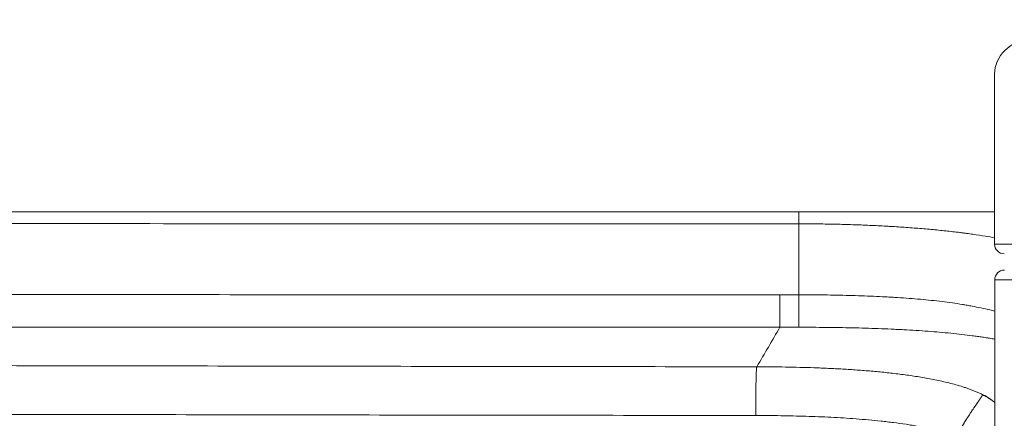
# Model space of a CAD drawing. Header units: millimetres. Extents: x 0 to 594, y 0 to 420.
# Tile 130 of 256: x 236 to 251, y 333 to 339. Entities that reach past the tile are written whole.
import ezdxf

# ---------------------------------------------------------------- set-up
doc = ezdxf.new("R2010")
doc.units = ezdxf.units.MM
doc.layers.add('1', color=7, linetype='Continuous', true_color=0xffffff)
doc.styles.add('Arial', font='txt')
doc.dimstyles.get("Standard").update_dxf_attribs({"dimtxt": 0.18, "dimasz": 0.18, "dimexe": 0.18, "dimexo": 0.0625, "dimgap": 0.09, "dimtad": 0, "dimtih": 1, "dimtoh": 1, "dimdec": 4, "dimzin": 0, "dimdsep": 46, "dimtxsty": 'Standard', "dimcen": 0.09, "dimadec": 0, "dimazin": 0, "dimtfac": 1, "dimtdec": 4, "dimtofl": 0, "dimtmove": 0, "dimatfit": 3, "dimfxl": 0, "dimtolj": 1, "dimtzin": 0, "dimarcsym": 0})

# ---------------------------------------------------------------- blocks, each defined once
blk = doc.blocks.new('_U5')
at = {"layer": '1', "color": 18, "lineweight": 18}
for p, q in [((170.922, 289.963), (170.922, 380.625)), ((338.75, 348.618), (338.75, 380.625)), ((170.922, 378.625), (248.753, 378.625)), ((338.75, 378.625), (260.919, 378.625))]:
    blk.add_line(p, q, dxfattribs=at)
at = {"layer": '1', "color": 18}
for points in [[(170.922, 378.625), (174.422, 379.563), (174.422, 377.687)], [(338.75, 378.625), (335.25, 377.687), (335.25, 379.563)]]:
    blk.add_solid(points, dxfattribs=at)
at = {"layer": '1', "color": 18, "linetype": 'Continuous', "lineweight": 13, "insert": (250.438, 375.989), "char_height": 3.5, "attachment_point": 7, "line_spacing_factor": 1.047437, "style": 'Arial'}
blk.add_mtext('\\fArial|b0|i0;\\W1.0000;3.36', dxfattribs=at)
blk = doc.blocks.new('_U6')
at = {"layer": '1', "color": 18, "lineweight": 18}
for p, q in [((135.924, 328.686), (135.924, 388.614)), ((338.75, 348.618), (338.75, 388.614)), ((135.924, 386.614), (231.254, 386.614)), ((338.75, 386.614), (243.42, 386.614))]:
    blk.add_line(p, q, dxfattribs=at)
at = {"layer": '1', "color": 18}
for points in [[(135.924, 386.614), (139.424, 387.552), (139.424, 385.677)], [(338.75, 386.614), (335.25, 385.677), (335.25, 387.552)]]:
    blk.add_solid(points, dxfattribs=at)
at = {"layer": '1', "color": 18, "linetype": 'Continuous', "lineweight": 13, "insert": (232.94, 383.979), "char_height": 3.5, "attachment_point": 7, "line_spacing_factor": 1.047437, "style": 'Arial'}
blk.add_mtext('\\fArial|b0|i0;\\W1.0000;4.06', dxfattribs=at)

msp = doc.modelspace()

# ---------------------------------------------------------------- linework, layer by layer
at = {"layer": '1', "color": 155, "linetype": 'Continuous', "lineweight": 18}
for p, q in [((250.499, 338.404), (250.499, 335.789)), ((250.499, 286.22), (250.501, 335.239))]:
    msp.add_line(p, q, dxfattribs=at)
at = {"layer": '1', "color": 155, "linetype": 'Continuous', "lineweight": 13}
for p, q in [((247.495, 336.288), (247.495, 336.1)), ((247.495, 336.1), (247.495, 335.009)), ((250.499, 335.789), (251.074, 335.789)), ((251.301, 335.239), (250.501, 335.239)), ((247.494, 334.51), (247.495, 335.009))]:
    msp.add_line(p, q, dxfattribs=at)
at = {"layer": '1', "color": 155, "linetype": 'Continuous', "lineweight": 18}
for centre, start, end in [((250.649, 335.789), 180, 270), ((250.651, 335.239), 90, 179.9979)]:
    msp.add_arc(centre, 0.15, start, end, dxfattribs=at)
at = {"layer": '1', "color": 155, "linetype": 'Continuous', "lineweight": 13}
msp.add_ellipse((251.299, 338.404), major_axis=(-0.8, 0), ratio=0.75431, start_param=4.997846, end_param=6.283185, dxfattribs=at)
at = {"layer": '1', "color": 155, "linetype": 'Continuous', "lineweight": 18}
msp.add_open_spline([(230.942, 336.283), (231.083, 336.283), (232.711, 336.283), (235.913, 336.283), (240.634, 336.282), (245.524, 336.282), (248.841, 336.284), (250.497, 336.285)], degree=3, knots=[0, 0, 0, 0, 0.021577, 0.249754, 0.491207, 0.745859, 1, 1, 1, 1], dxfattribs=at)
at = {"layer": '1', "color": 155, "linetype": 'Continuous', "lineweight": 13}
for points, knots in [([(230.945, 336.106), (232.031, 336.105), (233.116, 336.105), (236.417, 336.103), (239.187, 336.101), (241.956, 336.1), (243.064, 336.1), (243.618, 336.099), (245.279, 336.099), (246.387, 336.1), (247.495, 336.1)], [0, 0, 0, 0, 0.196767, 0.196767, 0.598383, 0.698788, 0.698788, 0.799192, 0.799192, 1, 1, 1, 1]), ([(247.495, 336.1), (247.585, 336.1), (247.674, 336.099), (247.851, 336.098), (247.939, 336.096), (248.115, 336.093), (248.202, 336.09), (248.375, 336.085), (248.461, 336.082), (248.633, 336.074), (248.718, 336.07), (248.808, 336.065), (248.813, 336.065), (248.824, 336.064), (248.84, 336.064), (248.876, 336.061), (248.95, 336.057), (249.011, 336.053), (249.134, 336.045), (249.214, 336.039), (249.372, 336.027), (249.45, 336.02), (249.602, 336.006), (249.676, 335.999), (249.822, 335.983), (249.894, 335.975), (249.973, 335.965), (249.982, 335.964), (249.999, 335.962), (250.025, 335.958), (250.085, 335.951), (250.135, 335.944), (250.234, 335.93), (250.298, 335.92), (250.408, 335.902), (250.456, 335.894), (250.503, 335.886)], [0, 0, 0, 0, 0.078116, 0.078116, 0.156232, 0.156232, 0.234348, 0.234348, 0.312463, 0.312463, 0.390579, 0.390579, 0.395461, 0.395461, 0.400344, 0.410108, 0.429637, 0.468695, 0.468695, 0.546811, 0.546811, 0.624927, 0.624927, 0.703043, 0.703043, 0.781158, 0.781158, 0.790923, 0.790923, 0.800687, 0.820216, 0.859274, 0.859274, 0.93739, 0.93739, 1, 1, 1, 1]), ([(233.923, 335.013), (234.882, 335.013), (235.842, 335.012), (238.535, 335.011), (240.702, 335.009), (242.869, 335.009), (243.736, 335.009), (244.169, 335.009), (245.469, 335.009), (246.336, 335.009), (247.203, 335.009)], [0, 0, 0, 0, 0.216704, 0.216704, 0.608352, 0.706264, 0.706264, 0.804176, 0.804176, 1, 1, 1, 1]), ([(247.203, 335.009), (247.252, 335.009), (247.325, 335.009), (247.41, 335.009), (247.446, 335.009), (247.471, 335.009), (247.483, 335.009), (247.495, 335.009)], [0, 0, 0, 0, 0.5, 0.75, 0.875, 0.875, 1, 1, 1, 1]), ([(247.203, 334.51), (247.203, 334.51), (247.203, 334.512), (247.203, 334.517), (247.203, 334.523), (247.203, 334.536), (247.203, 334.554), (247.203, 334.576), (247.203, 334.602), (247.203, 334.631), (247.203, 334.664), (247.203, 334.7), (247.203, 334.739), (247.203, 334.78), (247.203, 334.823), (247.203, 334.868), (247.203, 334.899), (247.203, 334.93), (247.203, 334.946), (247.203, 334.977), (247.203, 334.993), (247.203, 335.009)], [0, 0, 0, 0, 0.0625, 0.0625, 0.125, 0.1875, 0.25, 0.3125, 0.375, 0.4375, 0.5, 0.5625, 0.625, 0.6875, 0.75, 0.8125, 0.875, 0.875, 0.9375, 0.9375, 1, 1, 1, 1]), ([(247.495, 335.009), (247.56, 335.009), (247.625, 335.009), (247.755, 335.008), (247.82, 335.007), (247.948, 335.006), (248.076, 335.004), (248.266, 334.999), (248.392, 334.995), (248.517, 334.991), (248.58, 334.989), (248.704, 334.983), (248.765, 334.98), (248.842, 334.976), (248.858, 334.976), (248.881, 334.974), (248.888, 334.974), (248.903, 334.973), (248.942, 334.971), (248.979, 334.968), (249.07, 334.963), (249.129, 334.958), (249.246, 334.95), (249.304, 334.945), (249.417, 334.935), (249.473, 334.929), (249.584, 334.918), (249.638, 334.911), (249.746, 334.898), (249.799, 334.891), (249.903, 334.877), (249.954, 334.869), (250.011, 334.86), (250.017, 334.859), (250.03, 334.857), (250.036, 334.855), (250.055, 334.852), (250.092, 334.846), (250.129, 334.839), (250.201, 334.826), (250.248, 334.816), (250.339, 334.796), (250.409, 334.78), (250.477, 334.762), (250.502, 334.755)], [0, 0, 0, 0, 0.056862, 0.056862, 0.113724, 0.113724, 0.170585, 0.227447, 0.284309, 0.284309, 0.341171, 0.341171, 0.398033, 0.398033, 0.412248, 0.412248, 0.419356, 0.419356, 0.426463, 0.454894, 0.454894, 0.511756, 0.511756, 0.568618, 0.568618, 0.62548, 0.62548, 0.682342, 0.682342, 0.739203, 0.739203, 0.796065, 0.796065, 0.803173, 0.803173, 0.810281, 0.810281, 0.824496, 0.852927, 0.852927, 0.909789, 0.909789, 0.966651, 1, 1, 1, 1]), ([(247.203, 334.51), (246.336, 334.509), (245.469, 334.509), (244.169, 334.509), (243.736, 334.509), (242.869, 334.51), (240.702, 334.51), (238.535, 334.511), (235.829, 334.513), (234.856, 334.513), (233.884, 334.514)], [0, 0, 0, 0, 0.195255, 0.195255, 0.292883, 0.292883, 0.390511, 0.781021, 0.781021, 1, 1, 1, 1]), ([(247.494, 334.51), (247.488, 334.51), (247.482, 334.51), (247.473, 334.51), (247.47, 334.51), (247.464, 334.51), (247.449, 334.51), (247.41, 334.51), (247.325, 334.51), (247.252, 334.51), (247.203, 334.51)], [0, 0, 0, 0, 0.0625, 0.0625, 0.09375, 0.09375, 0.125, 0.25, 0.5, 1, 1, 1, 1]), ([(250.507, 334.325), (250.491, 334.328), (250.476, 334.331), (250.448, 334.336), (250.436, 334.338), (250.418, 334.341), (250.412, 334.342), (250.4, 334.344), (250.369, 334.349), (250.338, 334.354), (250.3, 334.36), (250.287, 334.362), (250.262, 334.365), (250.249, 334.367), (250.21, 334.373), (250.184, 334.376), (250.104, 334.387), (250.051, 334.394), (249.941, 334.406), (249.885, 334.412), (249.772, 334.424), (249.714, 334.429), (249.597, 334.439), (249.538, 334.444), (249.417, 334.453), (249.294, 334.461), (249.168, 334.468), (249.088, 334.473), (249.064, 334.474), (249.039, 334.475), (249.023, 334.476), (249.015, 334.476), (248.975, 334.478), (248.942, 334.48), (248.844, 334.484), (248.779, 334.487), (248.647, 334.492), (248.581, 334.494), (248.448, 334.498), (248.381, 334.499), (248.247, 334.502), (248.112, 334.505), (247.908, 334.507), (247.771, 334.509), (247.633, 334.509), (247.564, 334.51), (247.494, 334.51)], [0, 0, 0, 0, 0.020358, 0.020358, 0.035665, 0.035665, 0.043319, 0.043319, 0.050972, 0.081586, 0.081586, 0.096893, 0.096893, 0.1122, 0.1122, 0.142813, 0.142813, 0.204041, 0.204041, 0.265269, 0.265269, 0.326496, 0.326496, 0.387724, 0.387724, 0.448951, 0.510179, 0.510179, 0.525486, 0.533139, 0.533139, 0.540793, 0.540793, 0.571407, 0.571407, 0.632634, 0.632634, 0.693862, 0.693862, 0.75509, 0.75509, 0.816317, 0.877545, 0.938772, 0.938772, 1, 1, 1, 1]), ([(234.649, 333.921), (235.383, 333.919), (236.117, 333.918), (238.516, 333.914), (240.182, 333.911), (242.682, 333.907), (243.515, 333.906), (245.181, 333.904), (246.014, 333.903), (246.847, 333.902)], [0, 0, 0, 0, 0.180433, 0.180433, 0.590216, 0.590216, 0.795108, 0.795108, 1, 1, 1, 1]), ([(246.847, 333.902), (246.846, 333.901), (246.846, 333.898), (246.845, 333.891), (246.844, 333.887), (246.843, 333.875), (246.843, 333.868), (246.842, 333.853), (246.841, 333.844), (246.84, 333.824), (246.84, 333.813), (246.839, 333.789), (246.838, 333.776), (246.837, 333.749), (246.837, 333.734), (246.836, 333.703), (246.835, 333.686), (246.835, 333.652), (246.834, 333.634), (246.833, 333.597), (246.833, 333.577), (246.832, 333.537), (246.832, 333.517), (246.832, 333.474), (246.831, 333.453), (246.831, 333.409), (246.831, 333.386), (246.83, 333.341), (246.83, 333.318), (246.83, 333.271), (246.83, 333.247), (246.83, 333.2), (246.83, 333.177), (246.83, 333.153)], [0, 0, 0, 0, 0.0625, 0.0625, 0.125, 0.125, 0.1875, 0.1875, 0.25, 0.25, 0.3125, 0.3125, 0.375, 0.375, 0.4375, 0.4375, 0.5, 0.5, 0.5625, 0.5625, 0.625, 0.625, 0.6875, 0.6875, 0.75, 0.75, 0.8125, 0.8125, 0.875, 0.875, 0.9375, 0.9375, 1, 1, 1, 1]), ([(246.847, 333.902), (246.852, 333.902), (246.856, 333.902), (246.865, 333.902), (246.87, 333.902), (246.884, 333.902), (246.911, 333.902), (246.975, 333.901), (247.03, 333.901), (247.141, 333.9), (247.214, 333.899), (247.361, 333.897), (247.434, 333.895), (247.581, 333.892), (247.654, 333.889), (247.8, 333.884), (247.874, 333.881), (248.02, 333.875), (248.094, 333.871), (248.203, 333.864), (248.24, 333.862), (248.313, 333.857), (248.35, 333.855), (248.46, 333.847), (248.533, 333.841), (248.679, 333.829), (248.752, 333.822), (248.897, 333.806), (248.97, 333.798), (249.115, 333.78), (249.188, 333.77), (249.296, 333.753), (249.332, 333.748), (249.404, 333.736), (249.44, 333.729), (249.512, 333.716), (249.548, 333.709), (249.62, 333.695), (249.656, 333.687), (249.727, 333.671), (249.763, 333.663), (249.834, 333.645), (249.87, 333.636), (249.941, 333.616), (249.976, 333.605), (250.02, 333.591), (250.029, 333.589), (250.047, 333.583), (250.055, 333.58), (250.082, 333.571), (250.099, 333.565), (250.134, 333.552), (250.151, 333.546), (250.185, 333.532), (250.202, 333.525), (250.236, 333.511), (250.253, 333.503), (250.287, 333.488), (250.303, 333.48), (250.32, 333.471)], [0, 0, 0, 0, 0.003906, 0.003906, 0.007812, 0.007812, 0.015625, 0.03125, 0.0625, 0.0625, 0.125, 0.125, 0.1875, 0.1875, 0.25, 0.25, 0.3125, 0.3125, 0.375, 0.375, 0.40625, 0.40625, 0.4375, 0.4375, 0.5, 0.5, 0.5625, 0.5625, 0.625, 0.625, 0.6875, 0.6875, 0.71875, 0.71875, 0.75, 0.75, 0.78125, 0.78125, 0.8125, 0.8125, 0.84375, 0.84375, 0.875, 0.875, 0.90625, 0.90625, 0.914062, 0.914062, 0.921875, 0.921875, 0.9375, 0.9375, 0.953125, 0.953125, 0.96875, 0.96875, 0.984375, 0.984375, 1, 1, 1, 1]), ([(250.32, 333.471), (250.319, 333.47), (250.317, 333.469), (250.314, 333.465), (250.313, 333.463), (250.311, 333.46), (250.309, 333.458), (250.307, 333.454), (250.305, 333.452), (250.303, 333.448), (250.302, 333.447), (250.3, 333.444), (250.299, 333.443), (250.296, 333.438), (250.294, 333.435), (250.291, 333.43), (250.289, 333.428), (250.288, 333.426), (250.287, 333.425), (250.286, 333.423), (250.285, 333.422), (250.284, 333.421), (250.284, 333.42), (250.284, 333.419), (250.283, 333.419), (250.282, 333.417), (250.281, 333.416), (250.279, 333.413), (250.278, 333.411), (250.274, 333.405), (250.271, 333.4), (250.265, 333.391), (250.261, 333.386), (250.254, 333.376), (250.251, 333.371), (250.245, 333.362), (250.243, 333.359), (250.239, 333.354), (250.237, 333.351), (250.233, 333.345), (250.231, 333.341), (250.227, 333.335), (250.224, 333.332), (250.221, 333.327), (250.22, 333.325), (250.217, 333.322), (250.216, 333.32), (250.213, 333.315), (250.21, 333.311), (250.205, 333.304), (250.203, 333.301), (250.198, 333.293), (250.195, 333.289), (250.192, 333.285), (250.192, 333.285), (250.191, 333.284), (250.191, 333.283), (250.189, 333.28), (250.187, 333.277), (250.182, 333.271), (250.18, 333.267), (250.172, 333.255), (250.166, 333.247), (250.15, 333.222), (250.138, 333.205), (250.123, 333.182), (250.12, 333.177), (250.114, 333.168), (250.105, 333.154), (250.095, 333.139), (250.085, 333.124), (250.082, 333.119), (250.076, 333.109), (250.072, 333.103), (250.062, 333.088), (250.056, 333.077), (250.046, 333.062), (250.043, 333.057), (250.036, 333.046), (250.033, 333.041), (250.024, 333.026), (250.017, 333.015), (250.004, 332.995), (249.997, 332.984), (249.989, 332.971), (249.987, 332.969), (249.981, 332.959), (249.976, 332.951), (249.967, 332.939), (249.964, 332.934), (249.959, 332.929), (249.958, 332.928), (249.957, 332.925), (249.956, 332.924), (249.953, 332.921), (249.951, 332.919), (249.949, 332.916), (249.948, 332.915), (249.946, 332.912), (249.945, 332.911), (249.939, 332.904), (249.934, 332.897), (249.922, 332.882), (249.915, 332.873), (249.905, 332.86), (249.901, 332.856), (249.895, 332.847), (249.891, 332.843), (249.888, 332.838)], [0, 0, 0, 0, 0.064981, 0.064981, 0.097472, 0.097472, 0.129962, 0.129962, 0.162453, 0.162453, 0.178698, 0.178698, 0.194944, 0.194944, 0.227434, 0.227434, 0.243679, 0.243679, 0.251802, 0.251802, 0.259925, 0.259925, 0.261933, 0.261933, 0.267958, 0.267958, 0.27599, 0.27599, 0.292056, 0.292056, 0.324187, 0.324187, 0.356319, 0.356319, 0.38845, 0.38845, 0.404515, 0.404515, 0.420581, 0.420581, 0.436647, 0.436647, 0.452712, 0.452712, 0.460745, 0.460745, 0.468778, 0.468778, 0.484844, 0.484844, 0.500909, 0.500909, 0.516975, 0.516975, 0.51892, 0.51892, 0.520866, 0.520866, 0.532539, 0.532539, 0.548104, 0.548104, 0.579233, 0.579233, 0.64149, 0.64149, 0.657055, 0.657055, 0.672619, 0.703748, 0.703748, 0.719312, 0.719312, 0.734877, 0.734877, 0.766006, 0.766006, 0.78063, 0.78063, 0.795255, 0.795255, 0.824504, 0.824504, 0.853754, 0.853754, 0.861066, 0.861066, 0.883003, 0.883003, 0.897628, 0.897628, 0.901284, 0.901284, 0.90494, 0.90494, 0.912252, 0.912252, 0.915908, 0.915908, 0.919564, 0.919564, 0.941501, 0.941501, 0.970751, 0.970751, 0.985375, 0.985375, 1, 1, 1, 1]), ([(250.32, 333.471), (250.32, 333.471), (250.32, 333.472), (250.321, 333.472), (250.321, 333.472)], [0, 0, 0, 0, 0.517102, 1, 1, 1, 1]), ([(250.505, 333.35), (250.5, 333.354), (250.496, 333.358), (250.473, 333.376), (250.455, 333.39), (250.418, 333.415), (250.389, 333.433), (250.35, 333.455), (250.331, 333.465), (250.321, 333.471), (250.32, 333.471), (250.32, 333.471)], [0, 0, 0, 0, 0.084982, 0.084982, 0.389988, 0.389988, 0.694994, 0.847497, 0.990469, 0.990469, 1, 1, 1, 1]), ([(246.83, 333.153), (245.997, 333.154), (245.164, 333.155), (243.497, 333.157), (242.664, 333.158), (240.165, 333.162), (238.499, 333.165), (236.148, 333.169), (235.463, 333.17), (234.778, 333.172)], [0, 0, 0, 0, 0.207372, 0.207372, 0.414744, 0.414744, 0.829488, 0.829488, 1, 1, 1, 1]), ([(249.888, 332.838), (249.873, 332.844), (249.858, 332.85), (249.827, 332.861), (249.812, 332.866), (249.781, 332.877), (249.766, 332.881), (249.735, 332.891), (249.72, 332.896), (249.673, 332.909), (249.642, 332.917), (249.58, 332.933), (249.549, 332.94), (249.486, 332.954), (249.455, 332.961), (249.392, 332.974), (249.36, 332.98), (249.297, 332.991), (249.266, 332.997), (249.202, 333.007), (249.171, 333.013), (249.075, 333.027), (249.011, 333.036), (248.932, 333.046), (248.916, 333.048), (248.884, 333.052), (248.836, 333.058), (248.788, 333.063), (248.692, 333.073), (248.628, 333.08), (248.499, 333.091), (248.435, 333.097), (248.307, 333.106), (248.243, 333.111), (248.115, 333.119), (248.051, 333.122), (247.922, 333.129), (247.858, 333.132), (247.73, 333.137), (247.665, 333.139), (247.473, 333.145), (247.344, 333.148), (247.151, 333.151), (247.087, 333.152), (246.99, 333.152), (246.942, 333.153), (246.894, 333.153), (246.862, 333.153), (246.846, 333.153), (246.83, 333.153)], [0, 0, 0, 0, 0.015625, 0.015625, 0.03125, 0.03125, 0.046875, 0.046875, 0.0625, 0.0625, 0.09375, 0.09375, 0.125, 0.125, 0.15625, 0.15625, 0.1875, 0.1875, 0.21875, 0.21875, 0.25, 0.25, 0.3125, 0.3125, 0.328125, 0.328125, 0.34375, 0.375, 0.375, 0.4375, 0.4375, 0.5, 0.5, 0.5625, 0.5625, 0.625, 0.625, 0.6875, 0.6875, 0.75, 0.75, 0.875, 0.875, 0.9375, 0.9375, 0.96875, 0.984375, 0.984375, 1, 1, 1, 1])]:
    msp.add_open_spline(points, degree=3, knots=knots, dxfattribs=at)
for points in [[(247.203, 334.51), (247.085, 334.307), (246.966, 334.104), (246.847, 333.902)], [(250.321, 333.472), (250.393, 333.435), (250.454, 333.396), (250.503, 333.354)]]:
    msp.add_open_spline(points, degree=3, dxfattribs=at)

# ---------------------------------------------------------------- dimensions: what is measured, and where the dimension line sits
at = {"layer": '1', "color": 18, "linetype": 'Continuous', "lineweight": 13}
for base, p2, picture, middle in [((135.924, 386.614), (135.924, 328.686), '_U6', (237.337, 386.614)), ((170.922, 378.625), (170.922, 289.963), '_U5', (254.836, 378.625))]:
    dim = msp.add_linear_dim(base=base, p1=(338.75, 348.618), p2=p2, dimstyle='Standard', override={"dimtxt": 3.5, "dimasz": 3.5, "dimexe": 2, "dimexo": 0, "dimgap": 1.5, "dimtih": 1, "dimtoh": 1, "dimdec": 2, "dimlfac": 0.02, "dimdsep": 46, "dimlunit": 2, "dimtxsty": 'Arial', "dimsah": 1, "dimse1": 0, "dimse2": 0, "dimsd1": 0, "dimsd2": 0, "dimclrd": 18, "dimclre": 18, "dimclrt": 18, "dimtol": 0, "dimtm": -0.1, "dimtfac": 1, "dimtdec": 2, "dimtofl": 1, "dimtmove": 0, "dimlwd": 18, "dimlwe": 18}, dxfattribs=at)
    dim.commit()
    dim.dimension.update_dxf_attribs({"geometry": picture, "text_midpoint": middle, "dimtype": 160})

doc.saveas('drawing.dxf')
